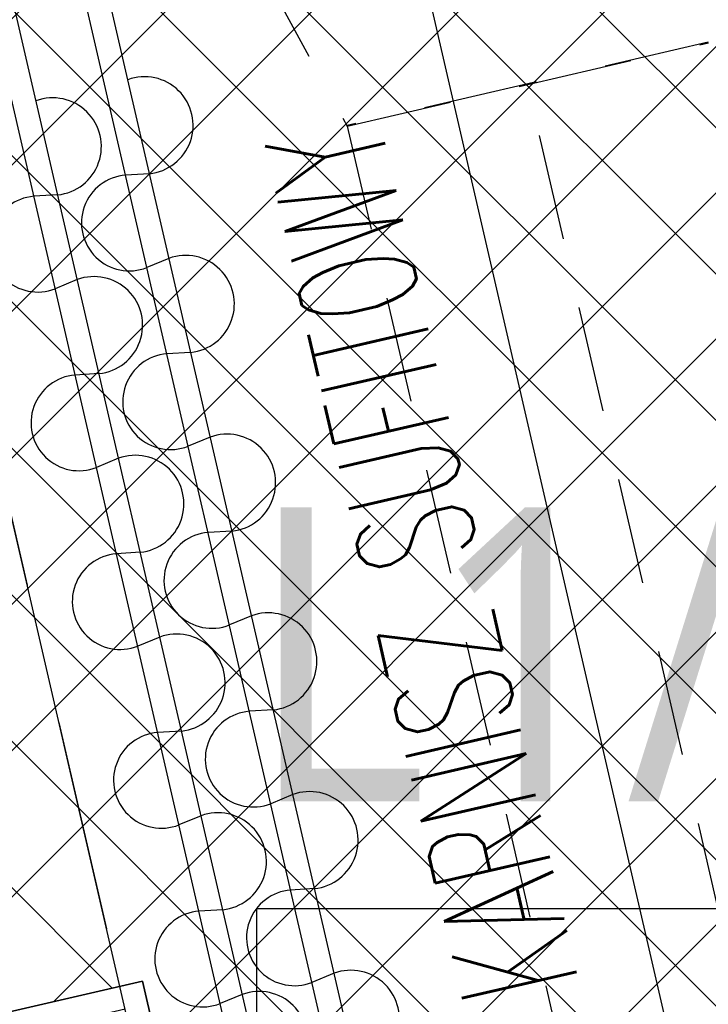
# Model space of a CAD drawing. Header units: centimetres. Extents: x -15121 to 17422, y -60492 to 0.
# Tile 88 of 256: x 1098 to 1157, y -29951 to -29868. Entities that reach past the tile are written whole.
import ezdxf
from ezdxf.enums import TextEntityAlignment as Align

# ---------------------------------------------------------------- set-up
doc = ezdxf.new("R2010")
doc.units = ezdxf.units.CM
doc.header["$LTSCALE"] = 60
doc.linetypes.add('DP', pattern=[0.5, 0.3, -0.2])
doc.linetypes.add('MP', pattern=[0.25, 0.15, -0.1])
for name, color, linetype in [('_DTS_SSP', 1, 'Continuous'), ('AIKA karnisze', 200, 'Continuous'), ('AIKA karnisze2', 200, 'Continuous'), ('AIKA KLIMATYZACJA2', 5, 'Continuous'), ('AIKA podłoga deski cała', 2, 'Continuous'), ('AIKA powierzchnie2', 2, 'Continuous'), ('AIKA ppoż restauracja', 7, 'Continuous'), ('AIKA sufity podwieszane', 8, 'Continuous'), ('AIKA TYNK2', 5, 'Continuous'), ('AIKA wymiarowanie ogólne rzut2', 7, 'Continuous'), ('AIKA ŚCIANA2', 8, 'Continuous'), ('podciagi i nadproza', 7, 'DP')]:
    doc.layers.add(name, color=color, linetype=linetype)
doc.styles.add('Arial', font='l_10646.ttf')
doc.styles.add('RomanS', font='romans.shx')
doc.styles.add('wymiar', font='txt.shx', dxfattribs={"width": 0.6})
doc.dimstyles.new('Dwudziestka', dxfattribs={"dimtxt": 7, "dimasz": 0.7, "dimexe": 5, "dimexo": 0, "dimgap": 2.5, "dimtad": 1, "dimtoh": 1, "dimdec": 3, "dimrnd": 0.5, "dimdsep": 46, "dimtxsty": 'wymiar', "dimblk": 'znacznik', "dimcen": 0, "dimdle": 5, "dimse1": 1, "dimse2": 1, "dimclrd": 256, "dimclre": 256, "dimclrt": 256, "dimadec": 0, "dimazin": 0, "dimtfac": 0.4, "dimtdec": 3, "dimtix": 1, "dimtofl": 0, "dimtmove": 2, "dimatfit": 3, "dimldrblk": 'znacznik', "dimfxl": 1, "dimtolj": 1, "dimarcsym": 0})

# ---------------------------------------------------------------- blocks, each defined once
blk = doc.blocks.new('SL podciągi restauracja')
at = {"layer": 'podciagi i nadproza'}
blk.add_lwpolyline([(459.243, -27265.355), (482.628, -27259.956), (515.246, -27401.24), (491.861, -27406.639), (459.243, -27265.355)], dxfattribs=at)
blk = doc.blocks.new('SL klima')
at = {"layer": 'AIKA KLIMATYZACJA2', "color": 140, "linetype": 'MP', "lineweight": -2}
for p, q in [((5304.688, -25994.756, 336.661), (5312.248, -26008.611, 336.661)), ((5342.931, -26001.485, 336.661), (5327.585, -26005.028, 336.661)), ((5327.594, -26005.068, 336.661), (5342.941, -26001.525, 336.661)), ((5327.585, -26005.028, 336.661), (5312.239, -26008.57, 336.661)), ((5312.248, -26008.611, 336.661), (5327.594, -26005.068, 336.661)), ((5441.973, -26500.495, 336.661), (5327.585, -26005.028, 336.661)), ((5327.585, -26005.028, 336.661), (5327.594, -26005.068, 336.661)), ((5312.248, -26008.611, 336.661), (5426.626, -26504.038, 336.661))]:
    blk.add_line(p, q, dxfattribs=at)
blk = doc.blocks.new('SL zasłonka rzut')
at = {"layer": 'AIKA karnisze'}
for p, q in [((-30.842, 2.004), (-31.176, 0.004)), ((-23.452, 2.004), (-23.118, 0.004)), ((-15.254, 2.002), (-15.588, 0.002)), ((-7.864, 2.002), (-7.53, 0.002)), ((0.334, 2), (0, 0)), ((7.724, 2), (8.058, 0)), ((15.922, 1.999), (15.588, -0.001)), ((23.312, 1.999), (23.645, -0.001)), ((31.509, 1.998), (31.176, -0.002)), ((38.899, 1.998), (39.233, -0.002))]:
    blk.add_line(p, q, dxfattribs=at)
for centre, radius, start, end in [((-34.941, 2.523), 4.132, 352.78251, 187.20246), ((-19.353, 2.521), 4.132, 352.78251, 187.20246), ((-3.765, 2.519), 4.132, 352.78251, 187.20246), ((11.823, 2.518), 4.132, 352.78251, 187.20246), ((27.411, 2.517), 4.132, 352.78251, 187.20246), ((42.998, 2.516), 4.132, 352.78251, 187.20246), ((-27.147, -0.594), 4.073, 171.55344, 8.43153), ((-11.559, -0.596), 4.073, 171.55344, 8.43153), ((4.029, -0.598), 4.073, 171.55344, 8.43153), ((19.617, -0.599), 4.073, 171.55344, 8.43153), ((35.204, -0.6), 4.073, 171.55344, 8.43153)]:
    blk.add_arc(centre, radius, start, end, dxfattribs=at)
blk = doc.blocks.new('znacznik')
at = {"color": 0}
for points in [[(0, -5), (0, 5)], [(-4, 0), (4, 0)]]:
    blk.add_lwpolyline(points, dxfattribs=at)
at = {"color": 1}
blk.add_lwpolyline([(-2.12, -2.12), (2.12, 2.12)], dxfattribs=at)
blk = doc.blocks.new('*D5376')
at = {"layer": 'AIKA wymiarowanie ogólne rzut2', "lineweight": -2, "transparency": 16777216}
blk.add_line((1090.253, -29865.615), (1674.485, -29730.734), dxfattribs=at)
at = {"layer": 'Defpoints', "color": 0, "transparency": 16777216}
for p in [(1675.167, -29730.577), (1760.44, -30099.934), (1174.844, -30235.13)]:
    blk.add_point(p, dxfattribs=at)
at = {"layer": 'AIKA wymiarowanie ogólne rzut2', "linetype": 'ByBlock', "lineweight": -2, "transparency": 16777216, "xscale": 0.7, "yscale": 0.7, "zscale": 0.7}
for p, rotation in [((1675.167, -29730.577), 12.99999999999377), ((1089.571, -29865.772), 192.9999999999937)]:
    blk.add_blockref('znacznik', p, dxfattribs=dict(at, rotation=rotation))
at = {"layer": 'AIKA wymiarowanie ogólne rzut2', "transparency": 16777216, "insert": (1381.019, -29792.328), "char_height": 7, "attachment_point": 5, "rotation": 13, "style": 'wymiar'}
blk.add_mtext('\\A1;601', dxfattribs=at)
blk = doc.blocks.new('SSP ROP_blok')
blk.add_line((-0.019, -1.217), (-0.019, -14.588))
blk.add_lwpolyline([(-20.012, 19.757), (19.974, 19.757), (19.974, -20.243), (-20.012, -20.243)], close=True)
blk.add_arc((-0.019, 9.275), 10.492, 180, 0)
at = {"style": 'Arial'}
for tag, p, flags in [('WP', (-43.87, 94.236), 11), ('TYP', (-43.215, 65.409), 1)]:
    blk.add_attdef(tag, p, '', height=22.5, dxfattribs=dict(at, flags=flags))
at = {"style": 'Arial', "width": 0.9, "flags": 8}
blk.add_attdef('NUMER', (-38.773, 34.566), '', height=20, dxfattribs=at)
blk = doc.blocks.new('Sl ppoż rest')
at = {"layer": '_DTS_SSP'}
ref = blk.add_blockref('SSP ROP_blok', (121.873, -403.878), dxfattribs=at)
ref.add_attrib('NUMER', 'L1/103', dxfattribs={"layer": '0', "height": 25, "style": 'Arial', "width": 0.9, "flags": 8}).set_placement((147.686, -362.514), align=Align.MIDDLE_CENTER)
blk = doc.blocks.new('*D7276')
at = {"layer": 'AIKA wymiarowanie ogólne rzut2', "lineweight": -2, "transparency": 16777216}
blk.add_line((1331.903, -30726.278), (1118.755, -29802.96), dxfattribs=at)
at = {"layer": 'Defpoints', "color": 0, "transparency": 16777216}
for p in [(1118.598, -29802.278), (1090.735, -29808.71), (1304.198, -30733.392)]:
    blk.add_point(p, dxfattribs=at)
at = {"layer": 'AIKA wymiarowanie ogólne rzut2', "lineweight": -2, "transparency": 16777216, "xscale": 0.7, "yscale": 0.7, "zscale": 0.7}
for p, rotation in [((1118.598, -29802.278), 102.999035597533), ((1332.061, -30726.96), 282.999035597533)]:
    blk.add_blockref('znacznik', p, dxfattribs=dict(at, rotation=rotation))
at = {"layer": 'AIKA wymiarowanie ogólne rzut2', "transparency": 16777216, "insert": (1231.175, -30263.269), "char_height": 7, "attachment_point": 5, "rotation": 282.99904, "style": 'wymiar'}
blk.add_mtext('\\A1;949', dxfattribs=at)

msp = doc.modelspace()

# ---------------------------------------------------------------- hatches: boundary and pattern name
at = {"layer": 'AIKA sufity podwieszane', "transparency": 33554610}
h = msp.add_hatch(dxfattribs=at)
h.set_pattern_fill('ANSI37', color=256, scale=2.771036)
h.set_pattern_definition([(45, (5073.432, 672.602), (-6.221154, 6.221154), []), (135, (5073.432, 672.602), (-6.221154, -6.221154), [])])
h.paths.add_polyline_path([(1895.3422, -29622.938), (1051.961, -29817.6477), (1083.6791, -29955.0339), (1108.8373, -29949.2257), (1118.7352, -29992.098), (1098.8606, -29996.6864), (1151.9491, -30226.6377), (1171.8236, -30222.0493), (1195.98, -30326.6818), (1176.0567, -30331.2815), (1229.1072, -30560.8465), (1247.0331, -30556.708), (1258.8797, -30599.1305), (1239.2948, -30603.652), (1271.0129, -30741.0382), (1888.861, -30598.3967), (1885.2618, -30582.8068), (1928.1341, -30572.909), (1931.7333, -30588.4989), (1951.2207, -30583.9999), (1954.8998, -30599.9359), (2063.0549, -30574.9663), (2055.7765, -30543.4404), (2098.6488, -30533.5425), (2102.248, -30549.1325), (2108.8207, -30547.615)])

# ---------------------------------------------------------------- linework, layer by layer
at = {"layer": 'AIKA karnisze2'}
for p, q in [((1189.662, -30228.1938), (1092.7024, -29808.2418)), ((1187.7133, -30228.6437), (1090.7537, -29808.6917)), ((1181.8671, -30229.9935), (1084.9074, -29810.0414)), ((1179.9183, -30230.4434), (1082.9587, -29810.4913))]:
    msp.add_line(p, q, dxfattribs=at)
at = {"layer": 'AIKA podłoga deski cała'}
msp.add_lwpolyline([(1888.861, -30598.3967), (1266.0671, -30744.1528), (1233.9166, -30604.8937), (1258.8797, -30599.1305), (1248.9789, -30556.2588), (1229.073, -30560.8544), (1175.9846, -30330.9033), (1195.8934, -30326.3069), (1171.8236, -30222.0493), (1151.9491, -30226.6377), (1098.8606, -29996.6864), (1118.7352, -29992.098), (1108.8373, -29949.2257), (1083.5062, -29955.0738), (1051.7856, -29817.6882), (1897.5708, -29622.4235)], dxfattribs=at)
at = {"layer": 'AIKA powierzchnie2'}
msp.add_lwpolyline([(1888.861, -30598.3967), (1271.0129, -30741.0382), (1239.2948, -30603.652), (1258.8797, -30599.1305), (1247.0331, -30556.708), (1229.1072, -30560.8465), (1176.0567, -30331.2815), (1195.98, -30326.6818), (1171.8236, -30222.0493), (1151.9491, -30226.6377), (1098.8606, -29996.6864), (1118.7352, -29992.098), (1108.8373, -29949.2257), (1083.6791, -29955.0339), (1051.961, -29817.6477), (1895.3422, -29622.938)], dxfattribs=at)
at = {"layer": 'AIKA sufity podwieszane', "transparency": 33554610}
msp.add_lwpolyline([(1888.861, -30598.3967), (1271.0129, -30741.0382), (1239.2948, -30603.652), (1258.8797, -30599.1305), (1247.0331, -30556.708), (1229.1072, -30560.8465), (1176.0567, -30331.2815), (1195.98, -30326.6818), (1171.8236, -30222.0493), (1151.9491, -30226.6377), (1098.8606, -29996.6864), (1118.7352, -29992.098), (1108.8373, -29949.2257), (1083.6791, -29955.0339), (1051.961, -29817.6477), (1895.3422, -29622.938)], dxfattribs=at)
at = {"layer": 'AIKA TYNK2'}
msp.add_lwpolyline([(1083.5037, -29955.0744), (1108.8373, -29949.2257), (1118.7352, -29992.098), (1093.4016, -29997.9467)], dxfattribs=at)
at = {"layer": 'AIKA ŚCIANA2'}
msp.add_line((1289.0989, -30738.9153), (1016.6832, -29558.9532), dxfattribs=at)
msp.add_line((1289.0989, -30738.9153), (1016.6832, -29558.9532), dxfattribs=at)
msp.add_lwpolyline([(1891.2596, -30599.8956), (1289.0989, -30738.9153), (1016.6832, -29558.9532), (2434.5985, -29231.6017), (3265.0511, -29231.6017), (3265.0511, -30391.6017), (3257.0511, -30391.6017), (3257.0511, -30407.6017), (2734.6181, -30407.6017), (2730.4905, -30389.723), (2691.5157, -30398.721), (2695.1149, -30414.311), (1930.2344, -30590.8975)], dxfattribs=at)

# ---------------------------------------------------------------- block references
at = {"layer": 'AIKA karnisze2', "rotation": 283.0064887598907}
for p in [(1114.4001, -29911.1148), (1106.6051, -29912.9145)]:
    msp.add_blockref('SL zasłonka rzut', p, dxfattribs=at)
at = {"layer": 'AIKA KLIMATYZACJA2'}
msp.add_blockref('SL klima', (-4186.027, -3867.9585), dxfattribs=at)
at = {"layer": 'AIKA ppoż restauracja'}
msp.add_blockref('Sl ppoż rest', (1016.6832, -29558.9532), dxfattribs=at)
at = {"layer": 'AIKA ŚCIANA2'}
msp.add_blockref('SL podciągi restauracja', (592.0924, -2550.3843), dxfattribs=at)

# ---------------------------------------------------------------- texts
at = {"layer": 'AIKA karnisze2', "insert": (1136.1876, -29951.685), "char_height": 10, "width": 237.48282, "attachment_point": 1, "rotation": 103, "style": 'RomanS'}
msp.add_mtext('{\\W0.6;KARNISZ SUFITOWY}', dxfattribs=at)

# ---------------------------------------------------------------- dimensions: what is measured, and where the dimension line sits
at = {"layer": 'AIKA wymiarowanie ogólne rzut2'}
for p1, p2, distance, picture, middle in [((1174.8435, -30235.1299), (1760.4399, -30099.9343), 379.0732, '*D5376', (1381.0191, -29792.3283)), ((1304.198, -30733.3917), (1090.7349, -29808.7102), -28.5954, '*D7276', (1231.1754, -30263.2693))]:
    dim = msp.add_aligned_dim(p1=p1, p2=p2, distance=distance, dimstyle='Dwudziestka', dxfattribs=at)
    dim.commit()
    dim.dimension.update_dxf_attribs({"geometry": picture, "text_midpoint": middle})

doc.saveas('drawing.dxf')
